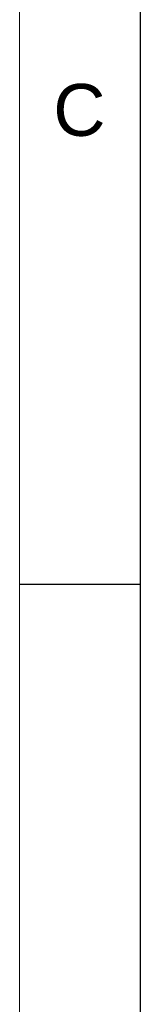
# Model space of a CAD drawing. Header units: millimetres. Extents: x 0 to 25230, y 0 to 17820.
# Tile 213 of 214: x 25020 to 25230, y 12232 to 13939. Entities that reach past the tile are written whole.
import ezdxf

# ---------------------------------------------------------------- set-up
doc = ezdxf.new("R2010")
doc.units = ezdxf.units.MM
doc.linetypes.add('SLD-Sólida', pattern=[0])
doc.layers.add('DETALHAMENTO', color=8, linetype='SLD-Sólida')
doc.styles.add('SLDTEXTSTYLE2', font='ARIAL.TTF')

msp = doc.modelspace()

# ---------------------------------------------------------------- linework, layer by layer
at = {"color": 7, "linetype": 'SLD-Sólida', "lineweight": 18, "ltscale": 30}
msp.add_line((25020, 210), (25020, 17610), dxfattribs=at)
at = {"layer": 'DETALHAMENTO', "color": 7, "ltscale": 30}
for p, q in [((25230, 12960), (25230, 14580)), ((25230, 12960), (25230, 14580)), ((25230, 12960), (25230, 14580)), ((25230, 11340), (25230, 12960)), ((25230, 11340), (25230, 12960)), ((25230, 11340), (25230, 12960))]:
    msp.add_line(p, q, dxfattribs=at)
at = {"layer": 'DETALHAMENTO', "color": 7, "linetype": 'SLD-Sólida', "ltscale": 30}
msp.add_line((25230, 12960), (25020, 12960), dxfattribs=at)

# ---------------------------------------------------------------- texts
at = {"layer": 'DETALHAMENTO', "color": 7, "ltscale": 30, "insert": (25078.5, 13827.9), "char_height": 90, "attachment_point": 1, "style": 'SLDTEXTSTYLE2'}
msp.add_mtext('C', dxfattribs=at)

doc.saveas('drawing.dxf')
